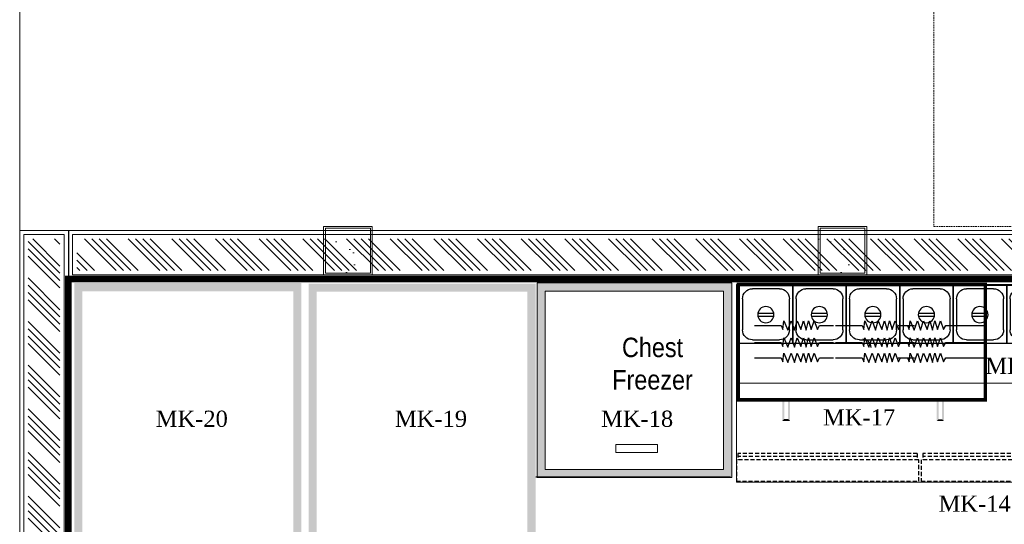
# Model space of a CAD drawing. Header units: millimetres. Extents: x 1277566 to 1493426, y 1039116 to 1145896.
# Tile 25 of 152: x 1308779 to 1311816, y 1137422 to 1138979. Entities that reach past the tile are written whole.
import ezdxf

# ---------------------------------------------------------------- set-up
doc = ezdxf.new("R2010")
doc.units = ezdxf.units.MM
doc.linetypes.add('DASHED', pattern=[0.75, 0.5, -0.25])
for name, color, linetype, lineweight in [('A - TEXT', 7, 'Continuous', 13), ('A Equipments', 7, 'Continuous', 5), ('AIRPORT EXTIING WALL', 1, 'Continuous', 20), ('CIVIL WALL HATCH', 7, 'Continuous', 5), ('CKD Dimensions', 3, 'Continuous', 0), ('CKD Equipments', 252, 'Continuous', 0), ('Comm BCAS Rejected', 1, 'Continuous', 9), ('EXISTING COLUMN', 5, 'Continuous', 20), ('FRONT COUNTER', 214, 'Continuous', 18), ('Grey', 8, 'Continuous', 9), ('PLASTER', 252, 'Continuous', 9), ('tile finish', 32, 'Continuous', 9)]:
    doc.layers.add(name, color=color, linetype=linetype, lineweight=lineweight)
for name, color, linetype in [('EQUI.', 4, 'Continuous'), ('Equipment Name', 8, 'Continuous'), ('FAINTEQUIP', 253, 'Continuous'), ('IQ_200_3D', 1, 'Continuous'), ('kitchen equip1', 8, 'Continuous'), ('MAIN KITCHEN', 7, 'Continuous')]:
    doc.layers.add(name, color=color, linetype=linetype)
doc.styles.add('CKD_Dimension Text', font='BOOKOS.TTF')
doc.styles.add('STYLE1', font='GOTHIC.TTF', dxfattribs={"width": 0.9})

# ---------------------------------------------------------------- blocks, each defined once
blk = doc.blocks.new('ZNS-MC-BASEREFUNIT')
at = {"layer": 'IQ_200_3D'}
for points in [[(0, 70, 155), (0, 70, 600), (304, 70, 600), (304, 70, 155)], [(0, 70, 600), (0, 30, 600), (304, 30, 600), (304, 70, 600)], [(0, 30, 155), (0, 70, 155), (304, 70, 155), (304, 30, 155)], [(304, 30, 500), (0, 30, 500), (0, 45, 500), (304, 45, 500)], [(0, 45, 500), (0, 45, 585), (304, 45, 585), (304, 45, 500)], [(0, 30, 585), (0, 45, 585), (304, 45, 585), (304, 30, 585)], [(0, 30, 500), (0, 30, 155), (304, 30, 155), (304, 30, 500)], [(304, 30, 600), (0, 30, 600), (0, 30, 585), (304, 30, 585)]]:
    blk.add_3dface(points, dxfattribs=at)
for points, invisible_edges in [([(0, 45, 585), (0, 70, 600), (0, 70, 155), (0, 45, 500)], 5), ([(0, 45, 500), (0, 30, 500), (0, 30, 155), (0, 70, 155)], 8), ([(0, 70, 600), (0, 45, 585), (0, 30, 585), (0, 30, 600)], 1), ([(304, 45, 585), (304, 70, 600), (304, 70, 155), (304, 45, 500)], 5), ([(304, 45, 500), (304, 30, 500), (304, 30, 155), (304, 70, 155)], 8), ([(304, 70, 600), (304, 45, 585), (304, 30, 585), (304, 30, 600)], 1)]:
    blk.add_3dface(points, dxfattribs=dict(at, invisible_edges=invisible_edges))
blk = doc.blocks.new('G$C459A8B34')
at = {"layer": 'CKD Equipments'}
blk.add_line((1500, 305), (0, 305), dxfattribs=at)
blk.add_lwpolyline([(1500, 0), (0, 0), (0, 610), (1500, 610), (1500, 0)], dxfattribs=at)
at = {"layer": 'EQUI.'}
for p, q in [((8.7, 181.3), (8.7, 3.5)), ((8.7, 181.3), (8.7, 3.5)), ((8.7, 3.5), (8.7, 181.3)), ((8.7, 181.3), (173.8, 181.3)), ((49.4, 171.2), (133.2, 171.2)), ((173.8, 181.3), (173.8, 3.5)), ((173.8, 181.3), (173.8, 3.5)), ((173.8, 3.5), (173.8, 181.3)), ((173.8, 181.3), (338.9, 181.3)), ((173.8, 181.3), (173.8, 3.5)), ((173.8, 181.3), (173.8, 3.5)), ((173.8, 3.5), (173.8, 181.3)), ((214.5, 171.2), (298.3, 171.2)), ((338.9, 181.3), (338.9, 3.5)), ((338.9, 181.3), (338.9, 3.5)), ((338.9, 3.5), (338.9, 181.3)), ((338.9, 181.3), (504, 181.3)), ((379.6, 171.2), (463.4, 171.2)), ((504, 181.3), (504, 3.5)), ((504, 181.3), (504, 3.5)), ((504, 3.5), (504, 181.3)), ((504, 181.3), (669.1, 181.3)), ((544.7, 171.2), (628.5, 171.2)), ((669.1, 181.3), (669.1, 3.5)), ((669.1, 181.3), (669.1, 3.5)), ((669.1, 3.5), (669.1, 181.3)), ((669.1, 181.3), (834.2, 181.3)), ((709.8, 171.2), (793.6, 171.2)), ((834.2, 181.3), (834.2, 3.5)), ((834.2, 181.3), (834.2, 3.5)), ((834.2, 3.5), (834.2, 181.3)), ((834.2, 181.3), (999.3, 181.3)), ((874.9, 171.2), (958.7, 171.2)), ((999.3, 181.3), (999.3, 3.5)), ((999.3, 181.3), (999.3, 3.5)), ((999.3, 3.5), (999.3, 181.3)), ((999.3, 181.3), (1164.4, 181.3)), ((1040, 171.2), (1123.8, 171.2)), ((1164.4, 181.3), (1164.4, 3.5)), ((1164.4, 181.3), (1164.4, 3.5)), ((1164.4, 181.3), (1164.4, 3.5)), ((1164.4, 3.5), (1164.4, 181.3)), ((1164.4, 181.3), (1329.5, 181.3)), ((1205.1, 171.2), (1288.9, 171.2)), ((1329.5, 181.3), (1329.5, 3.5)), ((1329.5, 181.3), (1329.5, 3.5)), ((1329.5, 3.5), (1329.5, 181.3)), ((1329.5, 181.3), (1494.6, 181.3)), ((1370.2, 171.2), (1454, 171.2)), ((1494.6, 181.3), (1494.6, 3.5)), ((18.9, 44.2), (18.9, 140.7)), ((163.7, 140.7), (163.7, 44.2)), ((184, 44.2), (184, 140.7)), ((184, 44.2), (184, 140.7)), ((328.8, 140.7), (328.8, 44.2)), ((349.1, 44.2), (349.1, 140.7)), ((493.9, 140.7), (493.9, 44.2)), ((514.2, 44.2), (514.2, 140.7)), ((659, 140.7), (659, 44.2)), ((679.3, 44.2), (679.3, 140.7)), ((824.1, 140.7), (824.1, 44.2)), ((844.4, 44.2), (844.4, 140.7)), ((989.2, 140.7), (989.2, 44.2)), ((1009.5, 44.2), (1009.5, 140.7)), ((1154.3, 140.7), (1154.3, 44.2)), ((1154.3, 140.7), (1154.3, 44.2)), ((1174.6, 44.2), (1174.6, 140.7)), ((1319.4, 140.7), (1319.4, 44.2)), ((1339.7, 44.2), (1339.7, 140.7)), ((1484.5, 140.7), (1484.5, 44.2)), ((115.4, 98.7), (66.4, 98.7)), ((280.5, 98.7), (231.5, 98.7)), ((445.6, 98.7), (396.6, 98.7)), ((610.7, 98.7), (561.7, 98.7)), ((775.8, 98.7), (726.8, 98.7)), ((940.9, 98.7), (891.9, 98.7)), ((1106, 98.7), (1057, 98.7)), ((1271.1, 98.7), (1222.1, 98.7)), ((1436.2, 98.7), (1387.2, 98.7)), ((66.4, 88.7), (115.4, 88.7)), ((231.5, 88.7), (280.5, 88.7)), ((396.6, 88.7), (445.6, 88.7)), ((561.7, 88.7), (610.7, 88.7)), ((726.8, 88.7), (775.8, 88.7)), ((891.9, 88.7), (940.9, 88.7)), ((1057, 88.7), (1106, 88.7)), ((1222.1, 88.7), (1271.1, 88.7)), ((1387.2, 88.7), (1436.2, 88.7)), ((173.8, 3.5), (8.7, 3.5)), ((133.2, 13.7), (49.4, 13.7)), ((338.9, 3.5), (173.8, 3.5)), ((298.3, 13.7), (214.5, 13.7)), ((504, 3.5), (338.9, 3.5)), ((463.4, 13.7), (379.6, 13.7)), ((669.1, 3.5), (504, 3.5)), ((628.5, 13.7), (544.7, 13.7)), ((834.2, 3.5), (669.1, 3.5)), ((793.6, 13.7), (709.8, 13.7)), ((999.3, 3.5), (834.2, 3.5)), ((958.7, 13.7), (874.9, 13.7)), ((1164.4, 3.5), (999.3, 3.5)), ((1123.8, 13.7), (1040, 13.7)), ((1329.5, 3.5), (1164.4, 3.5)), ((1288.9, 13.7), (1205.1, 13.7)), ((1494.6, 3.5), (1329.5, 3.5)), ((1454, 13.7), (1370.2, 13.7))]:
    blk.add_line(p, q, dxfattribs=at)
for centre in [(90.9, 93.7), (256, 93.7), (421.1, 93.7), (586.2, 93.7), (751.3, 93.7), (916.4, 93.7), (1081.5, 93.7), (1246.6, 93.7), (1411.7, 93.7)]:
    blk.add_circle(centre, 25, dxfattribs=at)
for centre, start, end in [((49.4, 140.7), 90, 180), ((133.2, 140.7), 0, 90), ((214.5, 140.7), 90, 180), ((298.3, 140.7), 0, 90), ((379.6, 140.7), 90, 180), ((463.4, 140.7), 0, 90), ((544.7, 140.7), 90, 180), ((628.5, 140.7), 0, 90), ((709.8, 140.7), 90, 180), ((793.6, 140.7), 0, 90), ((874.9, 140.7), 90, 180), ((958.7, 140.7), 0, 90), ((1040, 140.7), 90, 180), ((1123.8, 140.7), 0, 90), ((1205.1, 140.7), 90, 180), ((1288.9, 140.7), 0, 90), ((1370.2, 140.7), 90, 180), ((1454, 140.7), 0, 90), ((49.4, 44.2), 180, 270), ((133.2, 44.2), 270, 0), ((214.5, 44.2), 180, 270), ((298.3, 44.2), 270, 0), ((379.6, 44.2), 180, 270), ((463.4, 44.2), 270, 0), ((544.7, 44.2), 180, 270), ((628.5, 44.2), 270, 0), ((709.8, 44.2), 180, 270), ((793.6, 44.2), 270, 0), ((874.9, 44.2), 180, 270), ((958.7, 44.2), 270, 0), ((1040, 44.2), 180, 270), ((1123.8, 44.2), 270, 0), ((1205.1, 44.2), 180, 270), ((1288.9, 44.2), 270, 0), ((1370.2, 44.2), 180, 270), ((1454, 44.2), 270, 0)]:
    blk.add_arc(centre, 30.5, start, end, dxfattribs=at)
at = {"layer": 'kitchen equip1', "linetype": 'DASHED', "ltscale": 25}
for p, q in [((5, 521.6, 838), (5, 541.4, 838)), ((557.5, 531.5, 838), (5, 531.5, 838)), ((557.5, 521.6, 838), (5, 521.6, 838)), ((557.5, 521.6, 838), (557.5, 541.4, 838)), ((575.1, 521.6, 838), (575.1, 541.4, 838)), ((1127.6, 531.5, 838), (575.1, 531.5, 838)), ((1127.6, 521.6, 838), (575.1, 521.6, 838))]:
    blk.add_line(p, q, dxfattribs=at)
at = {"layer": 'kitchen equip1', "ltscale": 700}
for p, q in [((1273.8, 486.2, 178), (1256.7, 482.8, 178)), ((1260.8, 493.7, 178), (1323.2, 457.7, 178)), ((1260.8, 457.7, 178), (1323.2, 493.7, 178)), ((1273.8, 486.2, 178), (1268.2, 502.7, 178)), ((1292, 496.7, 178), (1280.6, 509.8, 178)), ((1292, 511.7, 178), (1292, 439.7, 178)), ((1292, 496.7, 178), (1303.5, 509.8, 178)), ((1310.2, 486.2, 178), (1315.8, 502.7, 178)), ((1310.2, 486.2, 178), (1327.3, 482.8, 178)), ((1273.8, 465.2, 178), (1256.7, 468.6, 178)), ((1273.8, 465.2, 178), (1268.2, 448.7, 178)), ((1310.2, 465.2, 178), (1327.3, 468.6, 178)), ((1310.2, 465.2, 178), (1315.8, 448.7, 178)), ((1292, 454.7, 178), (1280.6, 441.6, 178)), ((1292, 454.7, 178), (1303.5, 441.6, 178))]:
    blk.add_line(p, q, dxfattribs=at)
at = {"layer": 'kitchen equip1', "linetype": 'DASHED', "ltscale": 25, "elevation": 838}
for points in [[(562.4, 541.4), (0.1, 541.4), (0.1, 607.4), (562.4, 607.4)], [(1132.5, 541.4), (570.2, 541.4), (570.2, 607.4), (1132.5, 607.4)]]:
    blk.add_lwpolyline(points, close=True, dxfattribs=at)
at = {"layer": 'kitchen equip1', "ltscale": 700, "extrusion": (0, 0, -1)}
blk.add_ellipse((1292, 475.7, 178), major_axis=(-120, 0), ratio=0.45, dxfattribs=at)
at = {"layer": 'kitchen equip1', "ltscale": 700, "xscale": -1.2, "yscale": 1.2, "zscale": 1.2, "rotation": 180}
blk.add_blockref('ZNS-MC-BASEREFUNIT', (1129.9, 639.9, -9981.3), dxfattribs=at)
blk = doc.blocks.new('G$C8435E5DC')
at = {"layer": 'CKD Equipments', "color": 6, "const_width": 11.1}
blk.add_lwpolyline([(5.6, 65.9), (767.6, 65.9), (767.6, 421.5), (5.6, 421.5)], close=True, dxfattribs=at)
at = {"layer": 'CKD Equipments', "color": 6}
for points in [[(141.8, 64.3), (147.7, 64.3), (141.8, 1), (147.7, 7)], [(164.8, 1), (158.8, 7), (164.8, 64.3), (158.8, 64.3)], [(617.2, 0), (623.1, 6), (617.2, 63.3), (623.1, 63.3)], [(640.2, 63.3), (634.2, 63.3), (640.2, 0), (634.2, 6)], [(141.8, 1), (147.7, 7), (164.8, 1), (158.8, 7)], [(640.2, 0), (634.2, 6), (617.2, 0), (623.1, 6)]]:
    blk.add_trace(points, dxfattribs=at)
at = {"layer": 'FAINTEQUIP'}
blk.add_arc((389.5, 227.5), 25.4, 0, 90, dxfattribs=at)
at = {"layer": 'MAIN KITCHEN', "color": 3, "linetype": 'Continuous'}
for points in [[(55.6, 295.5), (137.7, 295.5), (143, 282.5), (145.9, 310), (158.1, 281.1), (168.6, 310), (178.5, 281.1), (187, 310), (198.3, 282.5), (206.8, 310), (214.8, 281.1), (222.4, 310), (230.4, 282.5), (239.4, 310), (249.4, 282.5), (256, 295.5), (299, 295.5)], [(305.6, 295.5), (387.7, 295.5), (393, 282.5), (395.9, 310), (408.1, 281.1), (418.6, 310), (428.5, 281.1), (437, 310), (448.3, 282.5), (456.8, 310), (464.8, 281.1), (472.4, 310), (480.4, 282.5), (489.4, 310), (499.4, 282.5), (506, 295.5), (549, 295.5)], [(498.8, 295.5), (527.2, 295.5), (532.5, 282.5), (535.4, 310), (547.5, 281.1), (558.1, 310), (568, 281.1), (576.5, 310), (587.8, 282.5), (596.3, 310), (604.3, 281.1), (611.9, 310), (619.9, 282.5), (628.9, 310), (638.8, 282.5), (645.5, 295.5), (767.6, 295.5)], [(55.6, 243), (137.7, 243), (143, 229.9), (145.9, 257.4), (158.1, 228.5), (168.6, 257.4), (178.5, 228.5), (187, 257.4), (198.3, 229.9), (206.8, 257.4), (214.8, 228.5), (222.4, 257.4), (230.4, 229.9), (239.4, 257.4), (249.4, 229.9), (256, 243), (299, 243)], [(305.6, 243), (387.7, 243), (393, 229.9), (395.9, 257.4), (408.1, 228.5), (418.6, 257.4), (428.5, 228.5), (437, 257.4), (448.3, 229.9), (456.8, 257.4), (464.8, 228.5), (472.4, 257.4), (480.4, 229.9), (489.4, 257.4), (499.4, 229.9), (506, 243), (549, 243)], [(498.8, 243), (527.2, 243), (532.5, 229.9), (535.4, 257.4), (547.5, 228.5), (558.1, 257.4), (568, 228.5), (576.5, 257.4), (587.8, 229.9), (596.3, 257.4), (604.3, 228.5), (611.9, 257.4), (619.9, 229.9), (628.9, 257.4), (638.8, 229.9), (645.5, 243), (767.6, 243)], [(55.6, 195.7), (137.7, 195.7), (143, 182.6), (145.9, 210.1), (158.1, 181.2), (168.6, 210.1), (178.5, 181.2), (187, 210.1), (198.3, 182.6), (206.8, 210.1), (214.8, 181.2), (222.4, 210.1), (230.4, 182.6), (239.4, 210.1), (249.4, 182.6), (256, 195.7), (299, 195.7)], [(305.6, 195.7), (387.7, 195.7), (393, 182.6), (395.9, 210.1), (408.1, 181.2), (418.6, 210.1), (428.5, 181.2), (437, 210.1), (448.3, 182.6), (456.8, 210.1), (464.8, 181.2), (472.4, 210.1), (480.4, 182.6), (489.4, 210.1), (499.4, 182.6), (506, 195.7), (549, 195.7)], [(498.8, 195.7), (527.2, 195.7), (532.5, 182.6), (535.4, 210.1), (547.5, 181.2), (558.1, 210.1), (568, 181.2), (576.5, 210.1), (587.8, 182.6), (596.3, 210.1), (604.3, 181.2), (611.9, 210.1), (619.9, 182.6), (628.9, 210.1), (638.8, 182.6), (645.5, 195.7), (767.6, 195.7)]]:
    blk.add_lwpolyline(points, dxfattribs=at)

msp = doc.modelspace()

# ---------------------------------------------------------------- hatches: boundary and pattern name
at = {"layer": 'CIVIL WALL HATCH'}
h = msp.add_hatch(dxfattribs=at)
h.set_pattern_fill('ANSI34', color=256, scale=5, angle=90)
h.set_pattern_definition([(135, (125714.84, -46618.93), (-67.351921, -67.351921), []), (135, (125714.84, -46596.48), (-67.351921, -67.351921), []), (135, (125714.84, -46574.03), (-67.351921, -67.351921), []), (135, (125714.84, -46551.58), (-67.351921, -67.351921), [])])
h.paths.add_polyline_path([(1308903.187, 1138302.9562), (1308903.0164, 1133832.4515), (1308805.0237, 1133832.4515), (1308805.1943, 1138302.9562)])
h = msp.add_hatch(dxfattribs=at)
h.set_pattern_fill('ANSI34', color=256, scale=5, angle=90)
h.set_pattern_definition([(135, (2499646.66, -24615.88), (-67.351921, -67.351921), []), (135, (2499646.66, -24593.43), (-67.351921, -67.351921), []), (135, (2499646.66, -24570.98), (-67.351921, -67.351921), []), (135, (2499646.66, -24548.53), (-67.351921, -67.351921), [])])
h.paths.add_polyline_path([(1308955.1943, 1138302.869), (1308955.1943, 1138204.8763), (1312164.5685, 1138204.8946), (1315192.6878, 1138204.894), (1315192.6878, 1138302.8868), (1312165.3274, 1138302.869)])
at = {"layer": 'EXISTING COLUMN', "linetype": 'Continuous'}
h = msp.add_hatch(dxfattribs=at)
h.set_pattern_fill('AR-CONC', color=256, style=2)
h.set_pattern_definition([(50, (455752.96, -27594.9), (182.184669, -15.939086), [19.05, -209.55]), (355, (455752.96, -27594.9), (-35.243421, 191.056845), [15.24, -167.640584]), (100.451445, (455768.14, -27596.23), (146.941247, 175.117752), [16.190009, -178.090245]), (46.1842, (455752.96, -27544.1), (271.07904, -42.042328), [28.575, -314.325]), (96.635558, (455775.55, -27547.6), (237.404134, 247.426125), [24.285023, -267.13561]), (351.184151, (455752.96, -27544.1), (237.404134, 247.426125), [22.859967, -251.45973]), (21, (455778.36, -27556.8), (151.614391, -102.265198), [19.05, -209.55]), (326, (455778.36, -27556.8), (61.802028, 184.187966), [15.24, -167.64]), (71.451445, (455791, -27565.32), (213.41642, 81.922769), [16.190009, -178.089938]), (37.5, (455752.96, -27594.9), (3.0886033, 84.555039), [0, -165.608, 0, -170.18, 0, -168.275]), (7.5, (455752.96, -27594.9), (66.8196625, 100.180575), [0, -97.028, 0, -161.798, 0, -64.135]), (327.5, (455696.32, -27594.9), (135.5905952, -5.728744), [0, -63.5, 0, -198.12, 0, -262.89]), (317.5, (455670.92, -27594.9), (148.129181, 25.426491), [0, -82.55, 0, -131.572, 0, -186.69])])
h.paths.add_polyline_path([(1309716.5934, 1138341.4478), (1309866.5934, 1138341.4478), (1309866.5934, 1138191.4478), (1309716.5934, 1138191.4478)])
h = msp.add_hatch(dxfattribs=at)
h.set_pattern_fill('AR-CONC', color=256, style=2)
h.set_pattern_definition([(50, (457277.93, -27594.92), (182.184669, -15.939086), [19.05, -209.55]), (355, (457277.93, -27594.92), (-35.243421, 191.056845), [15.24, -167.640584]), (100.451445, (457293.11, -27596.24), (146.941247, 175.117752), [16.190009, -178.090245]), (46.1842, (457277.93, -27544.12), (271.07904, -42.042328), [28.575, -314.325]), (96.635558, (457300.52, -27547.62), (237.404134, 247.426125), [24.285023, -267.13561]), (351.184151, (457277.93, -27544.12), (237.404134, 247.426125), [22.859967, -251.45973]), (21, (457303.33, -27556.82), (151.614391, -102.265198), [19.05, -209.55]), (326, (457303.33, -27556.82), (61.802028, 184.187966), [15.24, -167.64]), (71.451445, (457315.97, -27565.34), (213.41642, 81.922769), [16.190009, -178.089938]), (37.5, (457277.93, -27594.916), (3.0886033, 84.555039), [0, -165.608, 0, -170.18, 0, -168.275]), (7.5, (457277.93, -27594.92), (66.8196625, 100.180575), [0, -97.028, 0, -161.798, 0, -64.135]), (327.5, (457221.29, -27594.916), (135.5905952, -5.728744), [0, -63.5, 0, -198.12, 0, -262.89]), (317.5, (457195.89, -27594.92), (148.129181, 25.426491), [0, -82.55, 0, -131.572, 0, -186.69])])
h.paths.add_polyline_path([(1311241.5649, 1138341.43), (1311391.5649, 1138341.43), (1311391.5649, 1138191.43), (1311241.5649, 1138191.43)])
at = {"layer": 'FAINTEQUIP'}
h = msp.add_hatch(dxfattribs=at)
h.set_pattern_fill('INSUL', color=4, angle=360)
h.set_pattern_definition([(360, (-11163331.253, 2005797.476), (2e-14, 9.525), []), (360, (-11163331.253, 2005800.651), (2e-14, 9.525), [3.175, -3.175]), (360, (-11163331.253, 2005803.826), (2e-14, 9.525), [3.175, -3.175])])
h.paths.add_polyline_path([(1308947.5914, 1137348.388), (1308947.5914, 1138166.388), (1309647.5914, 1138166.388), (1309647.5914, 1137348.388)])
h.paths.add_polyline_path([(1308972.5914, 1137373.388), (1308972.5914, 1138141.388), (1309622.5914, 1138141.388), (1309622.5914, 1137373.388)], flags=16)
h = msp.add_hatch(dxfattribs=at)
h.set_pattern_fill('INSUL', color=4, angle=360)
h.set_pattern_definition([(360, (-11164053.923, 2005799.205), (3e-14, 9.525), []), (360, (-11164053.923, 2005802.38), (3e-14, 9.525), [3.175, -3.175]), (360, (-11164053.923, 2005805.555), (3e-14, 9.525), [3.175, -3.175])])
h.paths.add_polyline_path([(1309670.2606, 1137346.659), (1309670.2606, 1138164.659), (1310370.2606, 1138164.659), (1310370.2606, 1137346.659)])
h.paths.add_polyline_path([(1309695.2606, 1137371.659), (1309695.2606, 1138139.659), (1310345.2606, 1138139.659), (1310345.2606, 1137371.659)], flags=16)
h = msp.add_hatch(dxfattribs=at)
h.set_pattern_fill('INSUL', color=4)
h.set_pattern_definition([(360, (-11182572.616, 2007795.206), (2e-14, 9.525), []), (360, (-11182572.616, 2007798.381), (2e-14, 9.525), [3.175, -3.175]), (360, (-11182572.616, 2007801.556), (2e-14, 9.525), [3.175, -3.175])])
h.paths.add_polyline_path([(1310375.2914, 1138166.6841), (1310375.2914, 1137566.6841), (1310975.2914, 1137566.6841), (1310975.2914, 1138166.6841)])
edge = h.paths.add_edge_path(flags=16)
edge.add_line((1310375.2914, 1138166.6841), (1310875.2914, 1138166.6841))
h.paths.add_polyline_path([(1310950.2914, 1138141.6841), (1310400.2914, 1138141.6841), (1310400.2914, 1137591.6841), (1310950.2914, 1137591.6841)], flags=16)

# ---------------------------------------------------------------- linework, layer by layer
msp.add_line((1308929.1907, 1138328.9599), (1308929.0201, 1133806.4478))
at = {"layer": 'A Equipments'}
for p, q in [((1310400.2914, 1137591.6841, 58.9529), (1310950.2914, 1137591.6841, 58.9529)), ((1310375.2914, 1137566.6841, 58.9529), (1310975.2914, 1137566.6841, 58.9529))]:
    msp.add_line(p, q, dxfattribs=at)
at = {"layer": 'AIRPORT EXTIING WALL', "linetype": 'DASHED', "ltscale": 10}
msp.add_lwpolyline([(1311598.929, 1138341.3388), (1315195.4219, 1138341.3388), (1315195.4219, 1141611.8354), (1311598.929, 1141611.8354)], close=True, dxfattribs=at)
at = {"layer": 'CKD Dimensions', "ltscale": 0.25}
msp.add_lwpolyline([(1310617.3017, 1137667.924), (1310746.8017, 1137667.924), (1310746.8017, 1137643.424), (1310617.3017, 1137643.424)], close=True, dxfattribs=at)
at = {"layer": 'Comm BCAS Rejected'}
msp.add_line((1308779.0201, 1133656.4478), (1308779.0201, 1143710.0341), dxfattribs=at)
at = {"layer": 'EXISTING COLUMN', "linetype": 'Continuous'}
for points in [[(1309716.5934, 1138191.4478), (1309866.5934, 1138191.4478), (1309866.5934, 1138341.4478), (1309716.5934, 1138341.4478)], [(1309716.5934, 1138341.4478), (1309866.5934, 1138341.4478), (1309866.5934, 1138191.4478), (1309716.5934, 1138191.4478)], [(1311241.5649, 1138191.43), (1311391.5649, 1138191.43), (1311391.5649, 1138341.43), (1311241.5649, 1138341.43)], [(1311241.5649, 1138341.43), (1311391.5649, 1138341.43), (1311391.5649, 1138191.43), (1311241.5649, 1138191.43)], [(1309722.5934, 1138197.4478), (1309860.5934, 1138197.4478), (1309860.5934, 1138335.4478), (1309722.5934, 1138335.4478)], [(1311247.5649, 1138197.43), (1311385.5649, 1138197.43), (1311385.5649, 1138335.43), (1311247.5649, 1138335.43)]]:
    msp.add_lwpolyline(points, close=True, dxfattribs=at)
at = {"layer": 'FRONT COUNTER', "const_width": 20}
msp.add_lwpolyline([(1311801.7418, 1133806.4485), (1311801.8455, 1135756.5107), (1308929.1394, 1135756.9113), (1308929.1677, 1138178.9599), (1315192.6878, 1138178.9599), (1315192.6878, 1133806.4478), (1314491.5934, 1133806.4478), (1314491.5934, 1133911.4478), (1314011.5934, 1133911.4478), (1314011.5934, 1133806.4478), (1311801.7418, 1133806.5653)], dxfattribs=at)
at = {"layer": 'Grey', "elevation": 0}
for points in [[(1310375.2914, 1138166.6841), (1310375.2914, 1137566.6841), (1310975.2914, 1137566.6841), (1310975.2914, 1138166.6841)], [(1310950.2914, 1138141.6841), (1310400.2914, 1138141.6841), (1310400.2914, 1137591.6841), (1310950.2914, 1137591.6841)]]:
    msp.add_lwpolyline(points, close=True, dxfattribs=at)
at = {"layer": 'kitchen equip1'}
msp.add_line((1310971.1225, 1137567.9133, 4513.1449), (1310371.1225, 1137567.9133, 4513.1449), dxfattribs=at)
at = {"layer": 'PLASTER'}
for points in [[(1308916.1888, 1138315.9581), (1308916.0183, 1133819.4496), (1308792.0219, 1133819.4496), (1308792.1925, 1138315.9581)], [(1308942.1925, 1138315.9581), (1308942.1925, 1138191.9617), (1315192.6878, 1138191.8884), (1315179.686, 1138191.8884), (1315179.686, 1138315.8848), (1315166.6842, 1138315.8848), (1315166.6842, 1138315.8848)]]:
    msp.add_lwpolyline(points, close=True, dxfattribs=at)
at = {"layer": 'tile finish'}
msp.add_lwpolyline([(1308929.1907, 1138328.9599), (1308929.0201, 1133806.4478), (1308779.0201, 1133806.4478), (1308779.1907, 1138328.9599)], close=True, dxfattribs=at)
msp.add_lwpolyline([(1308929.1907, 1138328.9599), (1308929.1907, 1138178.9599), (1315192.6878, 1138178.8866), (1315192.6878, 1138178.8866), (1315192.6878, 1138328.8866), (1315192.6878, 1138328.8866), (1315192.6878, 1138328.8866), (1308929.1907, 1138328.9599)], dxfattribs=at)

# ---------------------------------------------------------------- block references
at = {"layer": 'CKD Dimensions', "ltscale": 0.25}
msp.add_blockref('G$C8435E5DC', (1310990.0095, 1137740.3207, 8564.3442), dxfattribs=at)
at = {"layer": 'CKD Equipments', "ltscale": 0.25, "xscale": -1, "rotation": 180}
msp.add_blockref('G$C459A8B34', (1310989.5837, 1138162.4662), dxfattribs=at)

# ---------------------------------------------------------------- texts
at = {"layer": 'A - TEXT', "insert": (1310731.029, 1137997.9552), "char_height": 60, "width": 704.58912, "attachment_point": 2, "style": 'STYLE1'}
msp.add_mtext('Chest \\PFreezer', dxfattribs=at)
at = {"layer": 'Equipment Name', "char_height": 50, "width": 781.752435, "attachment_point": 1, "style": 'CKD_Dimension Text'}
for s, insert in [('MK-15', (1311757.5633, 1137935.9797, 8564.3442)), ('MK-20', (1309198.7055, 1137772.7296)), ('MK-19', (1309936.6305, 1137772.7296)), ('MK-18', (1310572.3137, 1137772.7296)), ('MK-17', (1311257.1047, 1137777.0601)), ('MK-14', (1311613.3183, 1137510.768))]:
    msp.add_mtext(s, dxfattribs=dict(at, insert=insert))

doc.saveas('drawing.dxf')
